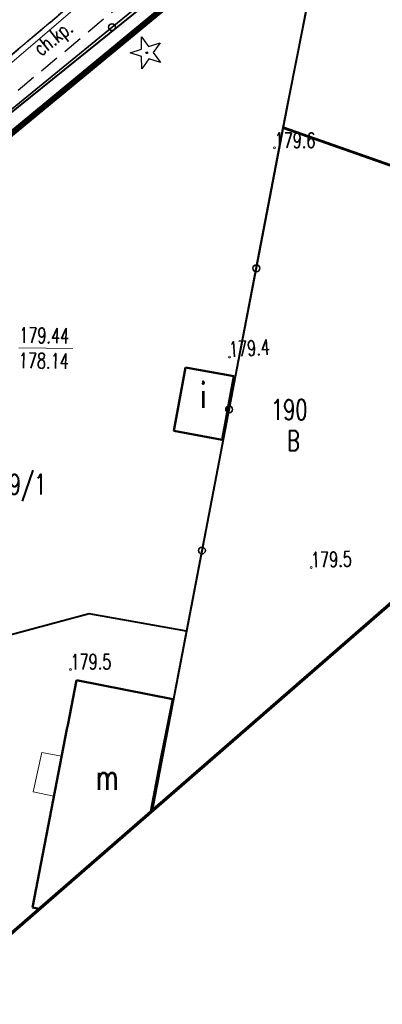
# Model space of a CAD drawing. Header units: metres. Extents: x 7429064 to 7430889, y 5709479 to 5710355.
# Tile 46 of 56: x 7429857 to 7429875, y 5710105 to 5710154. Entities that reach past the tile are written whole.
import ezdxf
from ezdxf.enums import TextEntityAlignment as Align

# ---------------------------------------------------------------- set-up
doc = ezdxf.new("R2010")
doc.units = ezdxf.units.M
for name, pattern in [('1', [0]), ('2_KTCR02', [1.5, 1, -0.5]), ('2_KTJZ01', [2, 1.5, -0.5]), ('2_KTKR01', [0]), ('3_1', [0]), ('3_EGBU_A', [0]), ('3_KTCR02', [1.5, 1, -0.5]), ('3_KTJZ01', [2, 1.5, -0.5]), ('3_KTKR01', [0]), ('4_SUPW_01', [0]), ('5_EGBI17', [0]), ('7_1', [0]), ('7_SUPW_01', [0]), ('HIDDEN', [0.375, 0.25, -0.125])]:
    doc.linetypes.add(name, pattern=pattern)
doc.layers.add('_1_X-REFY', color=7, linetype='Continuous')
for name, color, linetype, lineweight in [('_D_7_TEREN NIEZBEDNY DLA OB_BUD', 252, 'HIDDEN', 50), ('EGBB_E_T_0', 252, 'Continuous', 20), ('EGBB_L_1', 252, '3_EGBU_A', 50), ('EGBE_L_8', 252, '3_1', 18), ('KTCR_E_T_1', 252, 'Continuous', 15), ('KTCR_L_1', 252, '2_KTCR02', 30), ('KTJZ_L_0', 252, '2_KTJZ01', 30), ('KTKR_L_0', 252, '2_KTKR01', 30), ('KTOK_L_4', 252, 'Continuous', 35), ('OBOP_T_0', 82, 'Continuous', 30), ('RTPW_T_0', 252, 'Continuous', 15), ('SUPW_L_0', 252, '4_SUPW_01', 18), ('SUTK_T_0', 252, 'Continuous', 18), ('zakres', 252, 'Continuous', 70)]:
    doc.layers.add(name, color=color, linetype=linetype, lineweight=lineweight)
for name, color, linetype, lineweight, true_color in [('DZIALKA_L_0', 7, '1', 40, 0x008000), ('DZIALKA_T_0', 7, 'Continuous', 40, 0x008000), ('UZYTKI_T_0', 7, 'Continuous', 35, 0x008000)]:
    doc.layers.add(name, color=color, linetype=linetype, lineweight=lineweight, true_color=true_color)
doc.styles.get("Standard").update_dxf_attribs({"font": 'simplex.shx'})

# ---------------------------------------------------------------- blocks, each defined once
blk = doc.blocks.new('3_OBOP01_01')
at = {"linetype": 'Continuous'}
for p, q in [((-0.3012, 0.09375), (-0.4937, 0.6621)), ((-0.4937, 0.6621), (-0.0039, 0.31545)), ((-0.0039, 0.31545), (0.4771, 0.67415)), ((0.4771, 0.67415), (0.2988, 0.1012)), ((-0.78225, -0.26495), (-0.3012, 0.09375)), ((0.2988, 0.1012), (0.7886, -0.24545)), ((-0.18225, -0.2575), (-0.78225, -0.26495)), ((0.01025, -0.82585), (-0.18225, -0.2575)), ((0.1886, -0.2529), (0.01025, -0.82585)), ((0.7886, -0.24545), (0.1886, -0.2529))]:
    blk.add_line(p, q, dxfattribs=at)
blk.add_circle((0, 0), 0.045, dxfattribs=at)
blk = doc.blocks.new('3_RTPW01')
at = {"linetype": 'Continuous'}
blk.add_circle((0, 0), 0.045, dxfattribs=at)
blk = doc.blocks.new('X-ref_MDCP_Szara')
at = {"layer": 'DZIALKA_L_0', "linetype": '1'}
for p, q in [((7429838.22, 5710134.56), (7429872.74, 5710162.37)), ((7429872.74, 5710162.37), (7429870.06, 5710148.64)), ((7429870.06, 5710148.64), (7429865.3, 5710123.76)), ((7429870.06, 5710148.64), (7429880.69, 5710144.89)), ((7429860.48, 5710124.61), (7429853.9, 5710122.86)), ((7429865.3, 5710123.76), (7429860.48, 5710124.61)), ((7429865.3, 5710123.76), (7429863.596, 5710114.894))]:
    blk.add_line(p, q, dxfattribs=at)
at = {"layer": 'EGBB_L_1', "linetype": '3_EGBU_A'}
for p, q in [((7429864.67, 5710133.66), (7429865.25, 5710136.8)), ((7429865.25, 5710136.8), (7429867.64, 5710136.36)), ((7429867.64, 5710136.36), (7429867.06, 5710133.22)), ((7429867.06, 5710133.22), (7429864.67, 5710133.66)), ((7429859.86, 5710121.34), (7429859.43, 5710119.12)), ((7429864.62, 5710120.4), (7429859.86, 5710121.34)), ((7429864.18, 5710118.17), (7429864.62, 5710120.4)), ((7429857.683, 5710110.099), (7429859.39, 5710118.92)), ((7429859.39, 5710118.92), (7429859.43, 5710119.12)), ((7429864.05, 5710117.54), (7429864.18, 5710118.17)), ((7429864.05, 5710117.54), (7429863.539, 5710114.845)), ((7429858.011, 5710110.035), (7429857.683, 5710110.099))]:
    blk.add_line(p, q, dxfattribs=at)
at = {"layer": 'EGBE_L_8', "linetype": '5_EGBI17'}
for p, q in [((7429857.716, 5710115.816), (7429858.149, 5710117.765)), ((7429858.149, 5710117.765), (7429859.124, 5710117.587)), ((7429859.124, 5710117.587), (7429858.742, 5710115.6)), ((7429858.742, 5710115.6), (7429857.716, 5710115.816))]:
    blk.add_line(p, q, dxfattribs=at)
at = {"layer": 'KTCR_L_1', "linetype": '3_KTCR02'}
for p, q in [((7429851.66, 5710148.03), (7429864.71, 5710159.04)), ((7429865.81, 5710157.84), (7429853.08, 5710147.24))]:
    blk.add_line(p, q, dxfattribs=at)
at = {"layer": 'KTJZ_L_0', "linetype": '3_KTJZ01'}
blk.add_line((7429864.71, 5710159.04), (7429851.66, 5710148.03), dxfattribs=at)
at = {"layer": 'KTKR_L_0', "linetype": '3_KTKR01'}
blk.add_line((7429864.71, 5710159.04), (7429851.66, 5710148.03), dxfattribs=at)
at = {"layer": 'KTOK_L_4'}
for p, q in [((7429867.198, 5710158.156), (7429861.616, 5710153.612)), ((7429870.09, 5710148.67), (7429871.435, 5710155.685)), ((7429861.616, 5710153.612), (7429856.034, 5710149.069)), ((7429868.745, 5710141.695), (7429870.09, 5710148.67)), ((7429870.09, 5710148.67), (7429875.385, 5710146.805)), ((7429867.4, 5710134.72), (7429868.745, 5710141.695)), ((7429866.055, 5710127.745), (7429867.4, 5710134.72)), ((7429864.71, 5710120.77), (7429866.055, 5710127.745))]:
    blk.add_line(p, q, dxfattribs=at)
for centre in [(7429861.616, 5710153.612), (7429868.745, 5710141.695), (7429867.4, 5710134.72), (7429866.055, 5710127.745)]:
    blk.add_circle(centre, 0.17, dxfattribs=at)
at = {"layer": 'SUPW_L_0', "linetype": '7_SUPW_01'}
blk.add_line((7429845.65, 5710142.43), (7429860.36, 5710155.04), dxfattribs=at)
at = {"layer": 'SUPW_L_0', "linetype": '7_1'}
blk.add_line((7429860.36, 5710155.04), (7429845.65, 5710142.43), dxfattribs=at)
at = {"layer": 'SUTK_T_0', "linetype": 'Continuous'}
blk.add_line((7429857.017, 5710137.77), (7429859.677, 5710137.723), dxfattribs=at)
at = {"layer": 'zakres', "linetype": 'Continuous', "lineweight": 70, "flags": 128}
blk.add_lwpolyline([(7429664.145, 5709938.943), (7429852.365, 5710105.124), (7429894.812, 5710142.052)], dxfattribs=at)
at = {"layer": 'OBOP_T_0', "rotation": 269.9999974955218}
blk.add_blockref('3_OBOP01_01', (7429863.33, 5710152.35), dxfattribs=at)
at = {"layer": 'RTPW_T_0'}
for p in [(7429869.64, 5710147.65), (7429867.416, 5710137.309), (7429871.45, 5710126.91), (7429859.56, 5710121.87)]:
    blk.add_blockref('3_RTPW01', p, dxfattribs=at)
at = {"layer": 'DZIALKA_T_0', "width": 0.7}
for s, p in [('190', (7429869.47, 5710135.21)), ('189/1', (7429855.31, 5710131.52))]:
    blk.add_text(s, height=1, dxfattribs=at).set_placement(p, align=Align.TOP_LEFT)
at = {"layer": 'EGBB_E_T_0', "width": 0.7}
for s, p in [('i', (7429866.117, 5710135.45)), ('m', (7429861.368, 5710116.544))]:
    blk.add_text(s, height=1.25, dxfattribs=at).set_placement(p, align=Align.MIDDLE)
at = {"layer": 'KTCR_E_T_1', "width": 0.7}
blk.add_text('ch.kp.', height=0.75, rotation=38.3333, dxfattribs=at).set_placement((7429858.774, 5710152.993), align=Align.MIDDLE)
at = {"layer": 'RTPW_T_0', "width": 0.7}
for s, rotation, p in [('179.6', 359.7631, (7429869.64, 5710147.65)), ('179.4', 3.5034, (7429867.416, 5710137.309)), ('179.5', 1.4235, (7429871.45, 5710126.91)), ('179.5', 0.3045, (7429859.56, 5710121.87))]:
    blk.add_text(s, height=0.75, rotation=rotation, dxfattribs=at).set_placement(p)
at = {"layer": 'SUTK_T_0', "width": 0.7}
for s, p in [('179.44', (7429857.035, 5710138.77)), ('178.14', (7429857.013, 5710137.52))]:
    blk.add_text(s, height=0.75, rotation=359, dxfattribs=at).set_placement(p, align=Align.TOP_LEFT)
at = {"layer": 'UZYTKI_T_0', "width": 0.7}
blk.add_text('B', height=1, dxfattribs=at).set_placement((7429870.255, 5710133.672), align=Align.TOP_LEFT)

msp = doc.modelspace()

# ---------------------------------------------------------------- linework, layer by layer
at = {"layer": '_D_7_TEREN NIEZBEDNY DLA OB_BUD', "ltscale": 10, "const_width": 0.3, "flags": 128}
msp.add_lwpolyline([(7429838.642, 5710133.498), (7429838.163, 5710130.983), (7429669.785, 5709988.07), (7429674.221, 5709982.833), (7429665.132, 5709974.906), (7429667.705, 5709971.871), (7429662.832, 5709967.707), (7429665.637, 5709964.494), (7429637.109, 5709939.516), (7429616.438, 5709933.991), (7429410.711, 5709758.425), (7429398.46, 5709756.965), (7429363.725, 5709727.377), (7429364.497, 5709726.485), (7429330.157, 5709696.304), (7429317.553, 5709687.475), (7429303.139, 5709679.24), (7429296.402, 5709677.454), (7429295.854, 5709678.755), (7429285.213, 5709675.171), (7429285.468, 5709665.629), (7429278.469, 5709665.47), (7429278.347, 5709670.061), (7429254.481, 5709660.887), (7429229.937, 5709651.368), (7429224.487, 5709665.833), (7429244.657, 5709675.131), (7429249.847, 5709679.192), (7429269.079, 5709686.95), (7429282.549, 5709692.752), (7429296.468, 5709699.803), (7429307.464, 5709706.348), (7429318.986, 5709714.248), (7429330.313, 5709723.204), (7429495.004, 5709862.943), (7429615.273, 5709965.877), (7429632.42, 5709989.108), (7429648.373, 5710002.762), (7429661.377, 5710006.8), (7429669.911, 5710012.64), (7429707.476, 5710044.593), (7429834.508, 5710152.316), (7429838.121, 5710158.939), (7429844.755, 5710193.28), (7429843.741, 5710206.48), (7429852.314, 5710203.598), (7429849.368, 5710188.375), (7429850.227, 5710185.684), (7429848.746, 5710185.163), (7429846.827, 5710175.247), (7429842.58, 5710153.283), (7429856.534, 5710164.104), (7429864.199, 5710154.59)], close=True, dxfattribs=at)

# ---------------------------------------------------------------- block references
at = {"layer": '_1_X-REFY'}
msp.add_blockref('X-ref_MDCP_Szara', (0, 0), dxfattribs=at)

doc.saveas('drawing.dxf')
